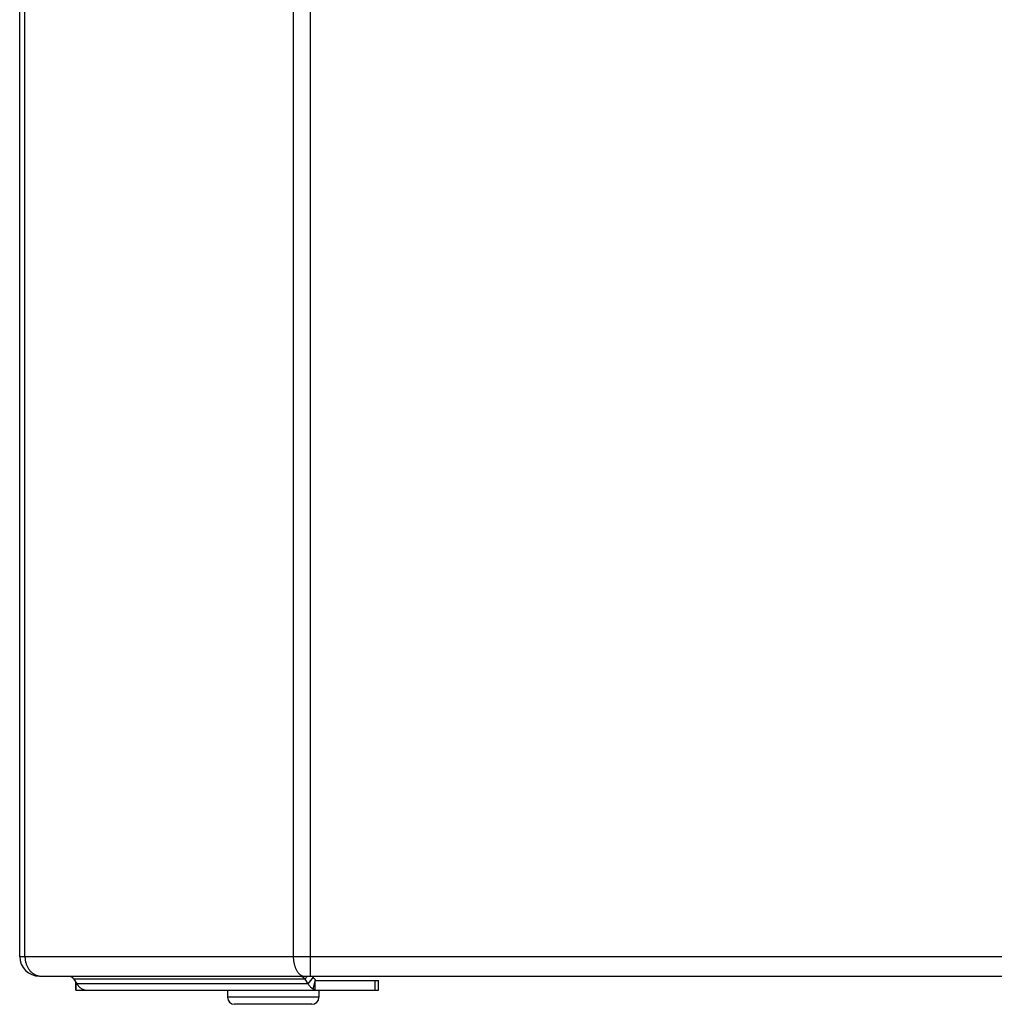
# Model space of a CAD drawing. Header units: centimetres. Extents: x 22052 to 56535, y 76485 to 78519.
# Tile 48 of 235: x 35500.67 to 35507.59, y 77786.11 to 77793.11. Entities that reach past the tile are written whole.
import ezdxf

# ---------------------------------------------------------------- set-up
doc = ezdxf.new("R2010")
doc.units = ezdxf.units.CM
doc.layers.add('$_urządzenia', color=250, linetype='Continuous')

# ---------------------------------------------------------------- blocks, each defined once
blk = doc.blocks.new('A$C92957c0b')
at = {"layer": '$_urządzenia'}
for p, q in [((-279.335, -1127), (-279.335, -29)), ((-300, -1125.6), (-300, -30.4)), ((-299.626, -1125.6), (-299.626, -30.4)), ((-280.562, -30.4), (-280.562, -1125.6)), ((-300, -1125.6), (-227.051, -1125.6)), ((-298.6, -1127), (-226.897, -1127)), ((-279.563, -1127), (-279.734, -1127.225)), ((-279.207, -1127), (-279.157, -1127.075)), ((-296.144, -1127.225), (-295.931, -1127.551)), ((-279.734, -1127.225), (-296.144, -1127.225)), ((-296, -1128), (-296, -1127.445)), ((-295.985, -1128), (-295.985, -1127.469)), ((-279.521, -1127.551), (-295.931, -1127.551)), ((-279.734, -1127.225), (-279.521, -1127.551)), ((-279.157, -1127.075), (-279.521, -1127.551)), ((-279.155, -1127.904), (-278.975, -1127.252)), ((-279, -1128), (-279, -1127.408)), ((-278.987, -1127.3), (-274.5, -1127.3)), ((-278.978, -1127.263), (-278.975, -1127.252)), ((-274.756, -1128), (-274.756, -1127.3)), ((-274.5, -1128), (-274.5, -1127.3)), ((-296, -1128), (-279.002, -1128)), ((-295.331, -1128), (-295.331, -1127.988)), ((-295.259, -1127.998), (-295.204, -1128)), ((-285.24, -1128), (-285.24, -1128.5)), ((-279, -1128), (-274.5, -1128)), ((-278.74, -1128), (-278.74, -1128.5)), ((-278.74, -1128.5), (-285.24, -1128.5)), ((-279.24, -1129), (-284.74, -1129))]:
    blk.add_line(p, q, dxfattribs=at)
for points in [[(-299.626, -1125.6), (-299.625, -1125.656), (-299.622, -1125.713), (-299.618, -1125.769), (-299.611, -1125.825), (-299.603, -1125.88), (-299.592, -1125.935), (-299.58, -1125.99), (-299.566, -1126.043), (-299.551, -1126.096), (-299.533, -1126.149), (-299.514, -1126.2), (-299.493, -1126.251), (-299.47, -1126.3), (-299.446, -1126.348), (-299.42, -1126.395), (-299.393, -1126.441), (-299.364, -1126.485), (-299.334, -1126.528), (-299.302, -1126.57), (-299.269, -1126.61), (-299.235, -1126.648), (-299.199, -1126.684), (-299.162, -1126.719), (-299.124, -1126.752), (-299.085, -1126.783), (-299.045, -1126.812), (-299.004, -1126.84), (-298.962, -1126.865), (-298.92, -1126.888), (-298.876, -1126.909), (-298.832, -1126.928), (-298.787, -1126.945), (-298.742, -1126.959), (-298.696, -1126.972), (-298.65, -1126.982), (-298.604, -1126.99), (-298.558, -1126.995), (-298.511, -1126.999), (-298.464, -1127)], [(-280.562, -1125.6), (-280.562, -1125.656), (-280.56, -1125.713), (-280.557, -1125.769), (-280.552, -1125.825), (-280.547, -1125.88), (-280.54, -1125.935), (-280.532, -1125.99), (-280.522, -1126.043), (-280.512, -1126.096), (-280.5, -1126.149), (-280.487, -1126.2), (-280.473, -1126.251), (-280.458, -1126.3)], [(-280.458, -1126.3), (-280.441, -1126.348), (-280.424, -1126.395), (-280.406, -1126.441), (-280.386, -1126.485), (-280.366, -1126.528), (-280.345, -1126.57), (-280.322, -1126.61), (-280.299, -1126.648), (-280.275, -1126.684), (-280.251, -1126.719), (-280.225, -1126.752), (-280.199, -1126.783), (-280.172, -1126.812), (-280.144, -1126.84), (-280.116, -1126.865), (-280.088, -1126.888), (-280.058, -1126.909), (-280.029, -1126.928), (-279.999, -1126.945), (-279.968, -1126.959), (-279.938, -1126.972), (-279.907, -1126.982), (-279.876, -1126.99), (-279.844, -1126.995), (-279.813, -1126.999), (-279.782, -1127)], [(-296.508, -1127), (-296.485, -1127.001), (-296.462, -1127.003), (-296.44, -1127.007), (-296.418, -1127.012), (-296.395, -1127.018), (-296.373, -1127.026), (-296.352, -1127.036), (-296.33, -1127.046), (-296.31, -1127.059), (-296.289, -1127.072), (-296.269, -1127.087), (-296.249, -1127.103), (-296.23, -1127.12), (-296.212, -1127.139), (-296.194, -1127.159), (-296.177, -1127.18), (-296.16, -1127.201), (-296.144, -1127.225)], [(-280.098, -1127), (-280.075, -1127.001), (-280.052, -1127.003), (-280.03, -1127.007), (-280.007, -1127.012), (-279.985, -1127.018), (-279.963, -1127.026), (-279.942, -1127.036), (-279.92, -1127.046), (-279.899, -1127.059), (-279.879, -1127.072), (-279.859, -1127.087), (-279.839, -1127.103), (-279.82, -1127.12), (-279.802, -1127.139), (-279.784, -1127.159), (-279.767, -1127.18), (-279.75, -1127.201), (-279.734, -1127.225)], [(-295.931, -1127.551), (-295.893, -1127.606), (-295.853, -1127.658), (-295.811, -1127.707), (-295.767, -1127.752), (-295.721, -1127.794), (-295.674, -1127.832), (-295.626, -1127.867), (-295.576, -1127.898), (-295.525, -1127.925), (-295.473, -1127.947), (-295.42, -1127.966), (-295.367, -1127.981), (-295.313, -1127.992), (-295.259, -1127.998)], [(-279.521, -1127.551), (-279.486, -1127.601), (-279.45, -1127.649), (-279.412, -1127.694), (-279.372, -1127.736), (-279.331, -1127.776), (-279.289, -1127.813), (-279.246, -1127.846), (-279.201, -1127.876), (-279.155, -1127.904)], [(-279.157, -1127.075), (-279.14, -1127.101), (-279.122, -1127.125), (-279.103, -1127.147), (-279.083, -1127.168), (-279.063, -1127.188), (-279.042, -1127.206), (-279.02, -1127.223), (-278.998, -1127.238), (-278.975, -1127.252)], [(-279.002, -1127.408), (-279.002, -1127.408), (-279.002, -1127.407), (-279.002, -1127.404), (-279.002, -1127.401), (-279.002, -1127.396), (-279.001, -1127.39), (-279.001, -1127.383), (-279, -1127.374), (-278.998, -1127.364), (-278.997, -1127.353), (-278.995, -1127.341), (-278.992, -1127.327), (-278.989, -1127.313), (-278.987, -1127.3)], [(-279.155, -1127.904), (-279.139, -1127.924), (-279.123, -1127.941), (-279.106, -1127.957), (-279.089, -1127.97), (-279.072, -1127.981), (-279.055, -1127.989), (-279.037, -1127.995), (-279.02, -1127.999), (-279.002, -1128)]]:
    blk.add_lwpolyline(points, dxfattribs=at)
for centre, radius, start, end in [((-298.6, -1125.6), 1.4, 180, 270), ((-284.74, -1128.5), 0.5, 180, 270), ((-279.24, -1128.5), 0.5, 270, 0)]:
    blk.add_arc(centre, radius, start, end, dxfattribs=at)

msp = doc.modelspace()

# ---------------------------------------------------------------- block references
at = {"layer": '$_urządzenia', "xscale": 0.1, "yscale": 0.1, "zscale": 0.1}
msp.add_blockref('A$C92957c0b', (35530.6695, 77899.0097), dxfattribs=at)

doc.saveas('drawing.dxf')
